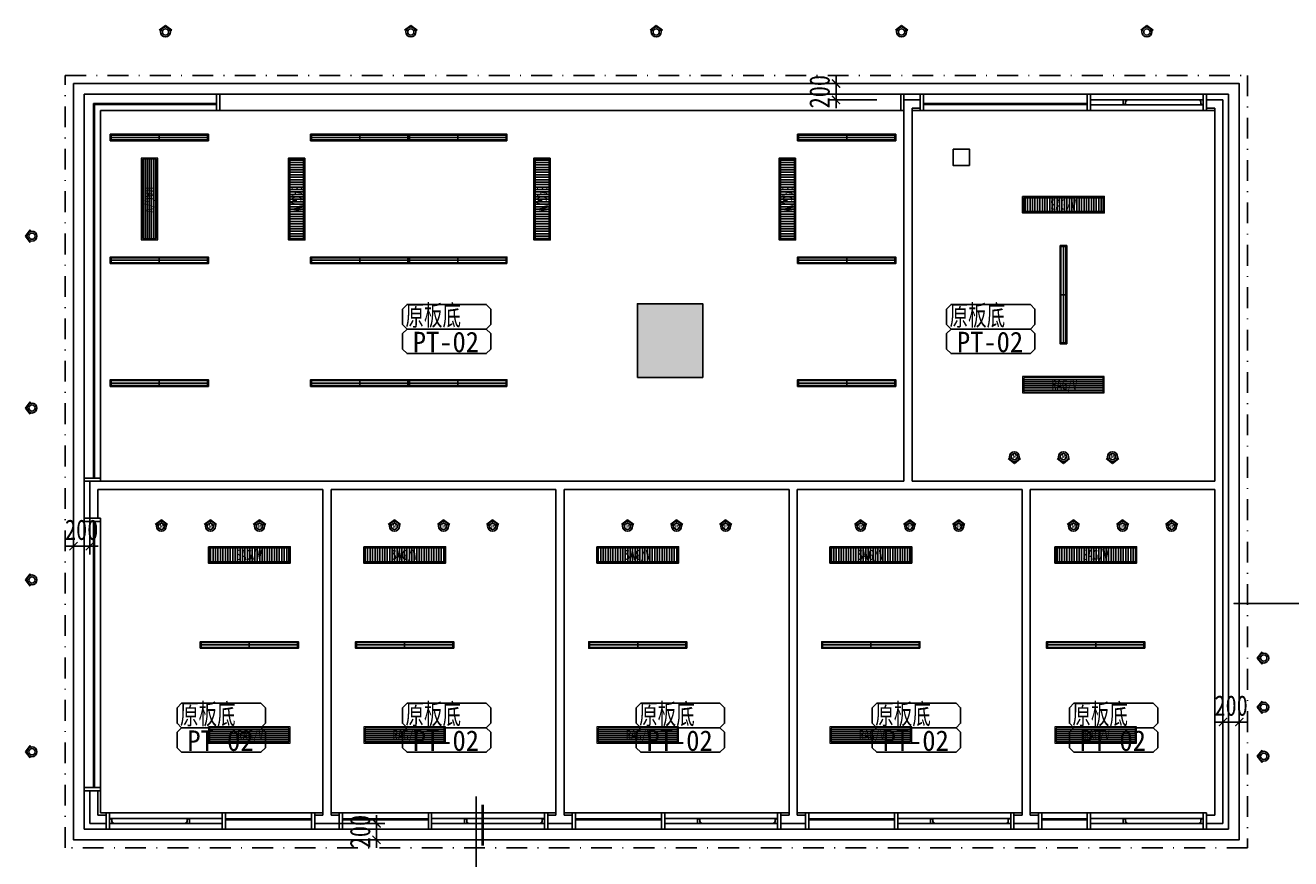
# Model space of a CAD drawing. Header units: millimetres. Extents: x -539149 to -534375, y 505028 to 505469.
# Tile 58 of 135: x -536609 to -536454, y 505184 to 505286. Entities that reach past the tile are written whole.
import ezdxf

# ---------------------------------------------------------------- set-up
doc = ezdxf.new("R2010")
doc.units = ezdxf.units.MM
doc.header["$LTSCALE"] = 10
doc.linetypes.add('DASHDOTX2', pattern=[50.8, 25.4, -12.7, 0, -12.7])
doc.layers.get('Defpoints').update_dxf_attribs({"color": 8})
for name, color, linetype in [('A-建筑-原墙体', 2, 'Continuous'), ('A-建筑-拆墙', 251, 'Continuous'), ('A-建筑-新增墙体', 3, 'Continuous'), ('A-建筑-柱子、剪力墙', 251, 'Continuous'), ('B-平面-到顶家具H', 30, 'Continuous'), ('B-平面-到顶装饰造型线', 6, 'Continuous'), ('B-平面-完成面造型线', 6, 'Continuous'), ('C-顶棚-灯具', 4, 'Continuous'), ('C-顶棚-细线', 31, 'Continuous'), ('C-顶棚-造型线', 30, 'Continuous'), ('C-顶棚-造尺寸', 4, 'Continuous'), ('E--图例', 3, 'Continuous'), ('E-文本', 7, 'Continuous'), ('F-文本', 61, 'Continuous'), ('P-文字标注', 2, 'Continuous')]:
    doc.layers.add(name, color=color, linetype=linetype)
doc.layers.add('C-顶棚-空调', color=4, linetype='Continuous', lineweight=20)
doc.layers.add('E-空调', color=4, linetype='Continuous', lineweight=20)
doc.styles.add('-宋体', font='txt', dxfattribs={"width": 0.8})
doc.styles.add('CCD_DIM', font='txt', dxfattribs={"width": 0.8})
doc.styles.add('STSL', font='txt', dxfattribs={"width": 0.8})
doc.styles.add('TXT', font='gbenor.shx', dxfattribs={"width": 0.7})
doc.styles.add('宋体', font='txt', dxfattribs={"width": 1.1})
doc.dimstyles.new('1', dxfattribs={"dimscale": 0, "dimtxt": 2.5, "dimasz": 1.5, "dimexe": 1, "dimexo": 0, "dimgap": 0.3, "dimtad": 1, "dimdec": 0, "dimzin": 0, "dimdsep": 46, "dimtxsty": 'Standard', "dimblk": 'ARCHTICK', "dimcen": 0.09, "dimclrd": 8, "dimclre": 8, "dimclrt": 4, "dimadec": 0, "dimazin": 0, "dimtfac": 1, "dimtdec": 0, "dimtix": 1, "dimtofl": 0, "dimtmove": 2, "dimatfit": 3, "dimldrblk": 'DOTSMALL', "dimfxl": 5, "dimfxlon": 1, "dimtolj": 1, "dimtzin": 0, "dimarcsym": 0})
doc.dimstyles.new('1-1', dxfattribs={"dimscale": 0, "dimtxt": 2.5, "dimasz": 1, "dimexe": 1, "dimexo": 1, "dimgap": 0.75, "dimtad": 1, "dimdec": 0, "dimrnd": 0.005, "dimzin": 0, "dimdsep": 46, "dimtxsty": 'CCD_DIM', "dimblk": 'ARCHTICK', "dimcen": 0.13, "dimclrd": 44, "dimclre": 44, "dimclrt": 50, "dimadec": 0, "dimazin": 0, "dimtfac": 1, "dimtdec": 0, "dimtix": 1, "dimtmove": 2, "dimatfit": 3, "dimldrblk": 'HBA_Leader_Dot', "dimfxl": 5, "dimfxlon": 1, "dimtvp": 1, "dimtolj": 1, "dimtzin": 0, "dimarcsym": 0})

# ---------------------------------------------------------------- blocks, each defined once
blk = doc.blocks.new('_FZH')
at = {"layer": 'A-建筑-原墙体'}
blk.add_lwpolyline([(-0.5, -0.5), (0.5, -0.5), (0.5, 0.5), (-0.5, 0.5)], close=True, dxfattribs=at)
at = {"layer": 'A-建筑-柱子、剪力墙'}
blk.add_solid([(-0.5, -0.5), (0.5, -0.5), (-0.5, 0.5), (0.5, 0.5)], dxfattribs=at)
blk = doc.blocks.new('*E184')
at = {"layer": 'B-平面-到顶家具H'}
for p, q in [((1460, 130), (2510, 130)), ((2510, -70), (1460, -70))]:
    blk.add_line(p, q, dxfattribs=at)
at = {"layer": 'B-平面-完成面造型线'}
for p, q in [((1420, 60), (1020, 60)), ((1420, 0), (1020, 0))]:
    blk.add_line(p, q, dxfattribs=at)
at = {"layer": 'B-平面-完成面造型线', "color": 4}
for p, q in [((1460, 56), (2510, 56)), ((1460, 44), (2510, 44))]:
    blk.add_line(p, q, dxfattribs=at)
at = {"layer": 'B-平面-完成面造型线'}
for points in [[(0, 130), (40, 130), (40, -70), (0, -70)], [(1420, 130), (1460, 130), (1460, -70), (1420, -70)], [(2550, 130), (2510, 130), (2510, -70), (2550, -70)]]:
    blk.add_lwpolyline(points, close=True, dxfattribs=at)
for points in [[(80, 15), (80, 0), (40, 0), (40, 60), (60, 60), (60, 50), (70, 50), (70, 15), (80, 15)], [(980, 15), (980, 0), (1020, 0), (1020, 60), (1000, 60), (1000, 50), (990, 50), (990, 15), (980, 15)]]:
    blk.add_lwpolyline(points, dxfattribs=at)
at = {"layer": 'C-顶棚-细线'}
for p, q in [((1000, 60), (60, 60)), ((980, 0), (80, 0))]:
    blk.add_line(p, q, dxfattribs=at)
at = {"layer": 'C-顶棚-造型线'}
for p, q in [((1420, 130), (40, 130)), ((1420, -70), (40, -70))]:
    blk.add_line(p, q, dxfattribs=at)
blk = doc.blocks.new('*E185')
at = {"layer": 'B-平面-到顶家具H'}
for p, q in [((1460, 130), (2510, 130)), ((2510, -70), (1460, -70))]:
    blk.add_line(p, q, dxfattribs=at)
at = {"layer": 'B-平面-完成面造型线'}
for p, q in [((1420, 60), (1020, 60)), ((1420, 0), (1020, 0))]:
    blk.add_line(p, q, dxfattribs=at)
at = {"layer": 'B-平面-完成面造型线', "color": 4}
for p, q in [((1460, 56), (2510, 56)), ((1460, 44), (2510, 44))]:
    blk.add_line(p, q, dxfattribs=at)
at = {"layer": 'B-平面-完成面造型线'}
for points in [[(0, 130), (40, 130), (40, -70), (0, -70)], [(1420, 130), (1460, 130), (1460, -70), (1420, -70)], [(2550, 130), (2510, 130), (2510, -70), (2550, -70)]]:
    blk.add_lwpolyline(points, close=True, dxfattribs=at)
for points in [[(80, 15), (80, 0), (40, 0), (40, 60), (60, 60), (60, 50), (70, 50), (70, 15), (80, 15)], [(980, 15), (980, 0), (1020, 0), (1020, 60), (1000, 60), (1000, 50), (990, 50), (990, 15), (980, 15)]]:
    blk.add_lwpolyline(points, dxfattribs=at)
at = {"layer": 'C-顶棚-细线'}
for p, q in [((1000, 60), (60, 60)), ((980, 0), (80, 0))]:
    blk.add_line(p, q, dxfattribs=at)
at = {"layer": 'C-顶棚-造型线'}
for p, q in [((1420, 130), (40, 130)), ((1420, -70), (40, -70))]:
    blk.add_line(p, q, dxfattribs=at)
blk = doc.blocks.new('*E186')
at = {"layer": 'B-平面-到顶家具H'}
for p, q in [((1460, 130), (2510, 130)), ((2510, -70), (1460, -70))]:
    blk.add_line(p, q, dxfattribs=at)
at = {"layer": 'B-平面-完成面造型线'}
for p, q in [((1420, 60), (1020, 60)), ((1420, 0), (1020, 0))]:
    blk.add_line(p, q, dxfattribs=at)
at = {"layer": 'B-平面-完成面造型线', "color": 4}
for p, q in [((1460, 56), (2510, 56)), ((1460, 44), (2510, 44))]:
    blk.add_line(p, q, dxfattribs=at)
at = {"layer": 'B-平面-完成面造型线'}
for points in [[(0, 130), (40, 130), (40, -70), (0, -70)], [(1420, 130), (1460, 130), (1460, -70), (1420, -70)], [(2550, 130), (2510, 130), (2510, -70), (2550, -70)]]:
    blk.add_lwpolyline(points, close=True, dxfattribs=at)
for points in [[(80, 15), (80, 0), (40, 0), (40, 60), (60, 60), (60, 50), (70, 50), (70, 15), (80, 15)], [(980, 15), (980, 0), (1020, 0), (1020, 60), (1000, 60), (1000, 50), (990, 50), (990, 15), (980, 15)]]:
    blk.add_lwpolyline(points, dxfattribs=at)
at = {"layer": 'C-顶棚-细线'}
for p, q in [((1000, 60), (60, 60)), ((980, 0), (80, 0))]:
    blk.add_line(p, q, dxfattribs=at)
at = {"layer": 'C-顶棚-造型线'}
for p, q in [((1420, 130), (40, 130)), ((1420, -70), (40, -70))]:
    blk.add_line(p, q, dxfattribs=at)
blk = doc.blocks.new('*E187')
at = {"layer": 'B-平面-到顶家具H'}
for p, q in [((1460, 130), (2510, 130)), ((2510, -70), (1460, -70))]:
    blk.add_line(p, q, dxfattribs=at)
at = {"layer": 'B-平面-完成面造型线'}
for p, q in [((1420, 60), (1020, 60)), ((1420, 0), (1020, 0))]:
    blk.add_line(p, q, dxfattribs=at)
at = {"layer": 'B-平面-完成面造型线', "color": 4}
for p, q in [((1460, 56), (2510, 56)), ((1460, 44), (2510, 44))]:
    blk.add_line(p, q, dxfattribs=at)
at = {"layer": 'B-平面-完成面造型线'}
for points in [[(0, 130), (40, 130), (40, -70), (0, -70)], [(1420, 130), (1460, 130), (1460, -70), (1420, -70)], [(2550, 130), (2510, 130), (2510, -70), (2550, -70)]]:
    blk.add_lwpolyline(points, close=True, dxfattribs=at)
for points in [[(80, 15), (80, 0), (40, 0), (40, 60), (60, 60), (60, 50), (70, 50), (70, 15), (80, 15)], [(980, 15), (980, 0), (1020, 0), (1020, 60), (1000, 60), (1000, 50), (990, 50), (990, 15), (980, 15)]]:
    blk.add_lwpolyline(points, dxfattribs=at)
at = {"layer": 'C-顶棚-细线'}
for p, q in [((1000, 60), (60, 60)), ((980, 0), (80, 0))]:
    blk.add_line(p, q, dxfattribs=at)
at = {"layer": 'C-顶棚-造型线'}
for p, q in [((1420, 130), (40, 130)), ((1420, -70), (40, -70))]:
    blk.add_line(p, q, dxfattribs=at)
blk = doc.blocks.new('*E191')
at = {"layer": 'B-平面-到顶家具H'}
for p, q in [((1460, 130), (2015, 130)), ((2015, -70), (1460, -70))]:
    blk.add_line(p, q, dxfattribs=at)
at = {"layer": 'B-平面-完成面造型线'}
for p, q in [((1420, 60), (1020, 60)), ((1420, 0), (1020, 0))]:
    blk.add_line(p, q, dxfattribs=at)
at = {"layer": 'B-平面-完成面造型线', "color": 4}
for p, q in [((1460, 56), (2015, 56)), ((1460, 44), (2015, 44))]:
    blk.add_line(p, q, dxfattribs=at)
at = {"layer": 'B-平面-完成面造型线'}
for points in [[(0, 130), (40, 130), (40, -70), (0, -70)], [(1420, 130), (1460, 130), (1460, -70), (1420, -70)], [(2055, 130), (2015, 130), (2015, -70), (2055, -70)]]:
    blk.add_lwpolyline(points, close=True, dxfattribs=at)
for points in [[(80, 15), (80, 0), (40, 0), (40, 60), (60, 60), (60, 50), (70, 50), (70, 15), (80, 15)], [(980, 15), (980, 0), (1020, 0), (1020, 60), (1000, 60), (1000, 50), (990, 50), (990, 15), (980, 15)]]:
    blk.add_lwpolyline(points, dxfattribs=at)
at = {"layer": 'C-顶棚-细线'}
for p, q in [((1000, 60), (60, 60)), ((980, 0), (80, 0))]:
    blk.add_line(p, q, dxfattribs=at)
at = {"layer": 'C-顶棚-造型线'}
for p, q in [((1420, 130), (40, 130)), ((1420, -70), (40, -70))]:
    blk.add_line(p, q, dxfattribs=at)
blk = doc.blocks.new('A$C323A0BBE')
at = {"layer": 'C-顶棚-灯具', "color": 8}
for p, q in [((0, 600), (0, -600)), ((-40, 0), (40, 0))]:
    blk.add_line(p, q, dxfattribs=at)
at = {"layer": 'C-顶棚-灯具'}
blk.add_lwpolyline([(-40, -600), (40, -600), (40, 600), (-40, 600)], close=True, dxfattribs=at)
at = {"layer": 'C-顶棚-灯具', "color": 8}
blk.add_lwpolyline([(-30, -590), (30, -590), (30, 590), (-30, 590)], close=True, dxfattribs=at)
blk = doc.blocks.new('*E195')
at = {"layer": 'B-平面-到顶家具H'}
for p, q in [((1460, 130), (3460, 130)), ((3460, -70), (1460, -70))]:
    blk.add_line(p, q, dxfattribs=at)
at = {"layer": 'B-平面-完成面造型线'}
for p, q in [((1420, 60), (1020, 60)), ((1420, 0), (1020, 0))]:
    blk.add_line(p, q, dxfattribs=at)
at = {"layer": 'B-平面-完成面造型线', "color": 4}
for p, q in [((1460, 56), (3460, 56)), ((1460, 44), (3460, 44))]:
    blk.add_line(p, q, dxfattribs=at)
at = {"layer": 'B-平面-完成面造型线'}
for points in [[(0, 130), (40, 130), (40, -70), (0, -70)], [(1420, 130), (1460, 130), (1460, -70), (1420, -70)], [(3500, 130), (3460, 130), (3460, -70), (3500, -70)]]:
    blk.add_lwpolyline(points, close=True, dxfattribs=at)
for points in [[(80, 15), (80, 0), (40, 0), (40, 60), (60, 60), (60, 50), (70, 50), (70, 15), (80, 15)], [(980, 15), (980, 0), (1020, 0), (1020, 60), (1000, 60), (1000, 50), (990, 50), (990, 15), (980, 15)]]:
    blk.add_lwpolyline(points, dxfattribs=at)
at = {"layer": 'C-顶棚-细线'}
for p, q in [((1000, 60), (60, 60)), ((980, 0), (80, 0))]:
    blk.add_line(p, q, dxfattribs=at)
at = {"layer": 'C-顶棚-造型线'}
for p, q in [((1420, 130), (40, 130)), ((1420, -70), (40, -70))]:
    blk.add_line(p, q, dxfattribs=at)
blk = doc.blocks.new('射灯(可调角度）')
h = blk.add_hatch(color=9)
edge = h.paths.add_edge_path()
edge.add_line((17, 44), (17, 59))
edge.add_line((17, 59), (63, 0))
edge.add_line((63, 0), (17, -59))
edge.add_line((17, -59), (17, -44))
edge.add_ellipse((0, 0), major_axis=(-33.5, 33.5), ratio=1, start_angle=156.4449, end_angle=225)
edge.add_ellipse((0, 0), major_axis=(33.5, 33.5), ratio=1, start_angle=315, end_angle=383.5551)
for p, q in [((17, 44), (17, 59)), ((17, 59), (63, 0)), ((17, -59), (63, 0))]:
    blk.add_line(p, q)
blk.add_circle((0, 0), 47.4)
at = {"color": 8}
blk.add_circle((0, 0), 30, dxfattribs=at)
blk = doc.blocks.new('_ArchTick')
at = {"color": 0, "linetype": 'ByBlock', "const_width": 0.15}
blk.add_lwpolyline([(-0.5, -0.5), (0.5, 0.5)], dxfattribs=at)
blk = doc.blocks.new('*D149')
at = {"layer": 'C-顶棚-造尺寸', "color": 44, "lineweight": -2, "ltscale": 0.01, "transparency": 16777216}
for p, q in [((-536565.56, 505188.7), (-536565.56, 505189.7)), ((-536570.56, 505188.7), (-536564.56, 505188.7)), ((-536565.56, 505188.7), (-536565.56, 505186.7)), ((-536570.56, 505186.7), (-536564.56, 505186.7)), ((-536565.56, 505186.7), (-536565.56, 505185.7))]:
    blk.add_line(p, q, dxfattribs=at)
at = {"layer": 'Defpoints', "color": 0, "ltscale": 0.01, "transparency": 16777216}
for p in [(-536572.57, 505188.7), (-536572.57, 505186.7), (-536565.56, 505186.7)]:
    blk.add_point(p, dxfattribs=at)
at = {"layer": 'C-顶棚-造尺寸', "color": 44, "lineweight": -2, "ltscale": 0.01, "transparency": 16777216}
for p, rotation in [((-536565.56, 505188.7), 270), ((-536565.56, 505186.7), 90)]:
    blk.add_blockref('_ArchTick', p, dxfattribs=dict(at, rotation=rotation))
at = {"layer": 'C-顶棚-造尺寸', "color": 50, "ltscale": 0.01, "transparency": 16777216, "insert": (-536567.56, 505187.7), "char_height": 2.5, "attachment_point": 5, "rotation": 90, "style": 'CCD_DIM'}
blk.add_mtext('\\A1;200', dxfattribs=at)
blk = doc.blocks.new('HBA_Leader_Dot')
at = {"color": 0, "linetype": 'ByBlock'}
blk.add_line((-5, 0), (-10, 0), dxfattribs=at)
at = {"color": 0, "linetype": 'ByBlock', "const_width": 5}
blk.add_lwpolyline([(-2.5, 0, 1), (2.5, 0, 1)], format="xyb", close=True, dxfattribs=at)
blk = doc.blocks.new('*D150')
at = {"layer": 'C-顶棚-造尺寸', "color": 44, "lineweight": -2, "ltscale": 0.01, "transparency": 16777216}
for p, q in [((-536462.07, 505196.08), (-536462.07, 505202.08)), ((-536460.07, 505196.08), (-536460.07, 505202.08)), ((-536462.07, 505201.08), (-536463.07, 505201.08)), ((-536462.07, 505201.08), (-536460.07, 505201.08)), ((-536460.07, 505201.08), (-536459.07, 505201.08))]:
    blk.add_line(p, q, dxfattribs=at)
at = {"layer": 'Defpoints', "color": 0, "ltscale": 0.01, "transparency": 16777216}
for p in [(-536460.07, 505201.08), (-536462.07, 505192.26), (-536460.07, 505192.26)]:
    blk.add_point(p, dxfattribs=at)
at = {"layer": 'C-顶棚-造尺寸', "color": 44, "lineweight": -2, "ltscale": 0.01, "transparency": 16777216}
blk.add_blockref('_ArchTick', (-536462.07, 505201.08), dxfattribs=at)
at = {"layer": 'C-顶棚-造尺寸', "color": 44, "lineweight": -2, "ltscale": 0.01, "transparency": 16777216, "rotation": 180}
blk.add_blockref('_ArchTick', (-536460.07, 505201.08), dxfattribs=at)
at = {"layer": 'C-顶棚-造尺寸', "color": 50, "ltscale": 0.01, "transparency": 16777216, "insert": (-536461.07, 505203.08), "char_height": 2.5, "attachment_point": 5, "style": 'CCD_DIM'}
blk.add_mtext('\\A1;200', dxfattribs=at)
blk = doc.blocks.new('*D151')
at = {"layer": 'C-顶棚-造尺寸', "color": 44, "lineweight": -2, "ltscale": 0.01, "transparency": 16777216}
for p, q in [((-536504.38, 505279.1), (-536510.38, 505279.1)), ((-536509.38, 505279.1), (-536509.38, 505280.1)), ((-536509.38, 505277.1), (-536509.38, 505279.1)), ((-536504.38, 505277.1), (-536510.38, 505277.1)), ((-536509.38, 505277.1), (-536509.38, 505276.1))]:
    blk.add_line(p, q, dxfattribs=at)
at = {"layer": 'Defpoints', "color": 0, "ltscale": 0.01, "transparency": 16777216}
for p in [(-536509.38, 505279.1), (-536500.02, 505279.1), (-536500.02, 505277.1)]:
    blk.add_point(p, dxfattribs=at)
at = {"layer": 'C-顶棚-造尺寸', "color": 44, "lineweight": -2, "ltscale": 0.01, "transparency": 16777216}
for p, rotation in [((-536509.38, 505279.1), 270), ((-536509.38, 505277.1), 90)]:
    blk.add_blockref('_ArchTick', p, dxfattribs=dict(at, rotation=rotation))
at = {"layer": 'C-顶棚-造尺寸', "color": 50, "ltscale": 0.01, "transparency": 16777216, "insert": (-536511.38, 505278.1), "char_height": 2.5, "attachment_point": 5, "rotation": 90, "style": 'CCD_DIM'}
blk.add_mtext('\\A1;200', dxfattribs=at)
blk = doc.blocks.new('*D152')
at = {"layer": 'C-顶棚-造尺寸', "color": 44, "lineweight": -2, "ltscale": 0.01, "transparency": 16777216}
for p, q in [((-536602.62, 505227.56), (-536602.62, 505221.56)), ((-536600.62, 505227.56), (-536600.62, 505221.56)), ((-536602.62, 505222.56), (-536603.62, 505222.56)), ((-536600.62, 505222.56), (-536602.62, 505222.56)), ((-536600.62, 505222.56), (-536599.62, 505222.56))]:
    blk.add_line(p, q, dxfattribs=at)
at = {"layer": 'Defpoints', "color": 0, "ltscale": 0.01, "transparency": 16777216}
for p in [(-536602.62, 505229.59), (-536600.62, 505229.69), (-536602.62, 505222.56)]:
    blk.add_point(p, dxfattribs=at)
at = {"layer": 'C-顶棚-造尺寸', "color": 44, "lineweight": -2, "ltscale": 0.01, "transparency": 16777216}
blk.add_blockref('_ArchTick', (-536602.62, 505222.56), dxfattribs=at)
at = {"layer": 'C-顶棚-造尺寸', "color": 44, "lineweight": -2, "ltscale": 0.01, "transparency": 16777216, "rotation": 180}
blk.add_blockref('_ArchTick', (-536600.62, 505222.56), dxfattribs=at)
at = {"layer": 'C-顶棚-造尺寸', "color": 50, "ltscale": 0.01, "transparency": 16777216, "insert": (-536601.62, 505224.56), "char_height": 2.5, "attachment_point": 5, "style": 'CCD_DIM'}
blk.add_mtext('\\A1;200', dxfattribs=at)
blk = doc.blocks.new('*U105')
at = {"layer": 'C-顶棚-灯具'}
h = blk.add_hatch(dxfattribs=at)
h.set_pattern_fill('_USER', color=8, scale=30, angle=90, style=0, pattern_type=0)
h.set_pattern_definition([(90, (15, 15), (-30, 2e-15), [])])
h.paths.add_polyline_path([(15, 185), (15, 15), (985, 15), (985, 185)])
at = {"layer": 'C-顶棚-灯具', "linetype": 'ByBlock'}
blk.add_lwpolyline([(0, 200), (0, 0), (1000, 0), (1000, 200)], close=True, dxfattribs=at)
at = {"layer": 'C-顶棚-灯具', "color": 8}
blk.add_lwpolyline([(15, 185), (15, 15), (985, 15), (985, 185)], close=True, dxfattribs=at)
at = {"layer": 'C-顶棚-灯具', "style": 'STSL', "width": 0.75}
blk.add_text('SAG/V', height=125, dxfattribs=at).set_placement((339, 39))
blk = doc.blocks.new('A$C6A8D0C23')
at = {"layer": 'C-顶棚-灯具'}
h = blk.add_hatch(dxfattribs=at)
h.set_pattern_fill('_USER', color=8, scale=25, style=0, pattern_type=0)
h.set_pattern_definition([(0, (15, 15), (0, 25), [])])
h.paths.add_polyline_path([(15, 185), (15, 15), (985, 15), (985, 185)])
at = {"layer": 'C-顶棚-空调', "color": 8}
blk.add_lwpolyline([(15, 185), (15, 15), (985, 15), (985, 185)], close=True, dxfattribs=at)
at = {"layer": 'E-空调', "linetype": 'ByBlock'}
blk.add_lwpolyline([(0, 200), (0, 0), (1000, 0), (1000, 200)], close=True, dxfattribs=at)
at = {"layer": 'E-空调', "style": 'STSL', "width": 0.75}
blk.add_text('RAG/V', height=125, dxfattribs=at).set_placement((354, 36))
blk = doc.blocks.new('A$C10761136')
for points in [[(0, 101, 0, 0, 0), (0, 142, 33.3, 0, 0), (0, 201, 0, 0, 0)], [(-100, 0, 0, 0, 0), (-141, 0, 33.3, 0, 0), (-200, 0, 0, 0, 0)], [(100, 0, 0, 0, 0), (141, 0, 33.3, 0, 0), (200, 0, 0, 0, 0)], [(0, -100, 0, 0, 0), (0, -141, 33.3, 0, 0), (0, -200, 0, 0, 0)]]:
    blk.add_lwpolyline(points, format="xyseb")
blk.add_lwpolyline([(-100, 100), (100, 100), (100, -100), (-100, -100)], close=True)
blk = doc.blocks.new('材料编号1')
at = {"layer": 'E--图例', "color": 3}
blk.add_lwpolyline([(8.72, -1.9), (8.72, -0.64), (8.35, -0.27), (1.89, -0.27), (1.52, -0.64), (1.52, -1.9), (1.89, -2.27), (8.35, -2.27)], close=True, dxfattribs=at)
at = {"layer": 'E-文本', "style": 'TXT', "width": 0.7}
blk.add_attdef('编号', (1.61, -2.3), '', height=2, dxfattribs=at)

msp = doc.modelspace()

# ---------------------------------------------------------------- linework, layer by layer
at = {"layer": 'A-建筑-新增墙体', "ltscale": 0.01}
for p, q in [((-536501.073, 505230.499, 0.069), (-536501.073, 505277.099, 0.069)), ((-536499.073, 505277.099, 0.069), (-536501.073, 505277.099, 0.069)), ((-536500.073, 505230.499, 0.069), (-536500.073, 505276.099, 0.069)), ((-536499.073, 505276.099, 0.069), (-536500.073, 505276.099, 0.069)), ((-536499.073, 505276.099, 0.069), (-536499.073, 505277.099, 0.069)), ((-536462.073, 505277.099, 0.069), (-536464.073, 505277.099, 0.069)), ((-536464.073, 505276.099, 0.069), (-536464.073, 505277.099, 0.069)), ((-536463.073, 505276.099, 0.069), (-536464.073, 505276.099, 0.069)), ((-536463.073, 505230.499, 0.069), (-536463.073, 505276.099, 0.069)), ((-536462.073, 505188.699, 0.069), (-536462.073, 505277.099, 0.069)), ((-536501.073, 505230.499, 0.069), (-536600.623, 505230.498, 0.069)), ((-536600.623, 505225.999, 0.069), (-536600.623, 505230.498, 0.069)), ((-536599.623, 505229.499, 0.069), (-536572.123, 505229.499, 0.069)), ((-536599.623, 505225.999, 0.069), (-536599.623, 505229.499, 0.069)), ((-536572.123, 505189.699, 0.069), (-536572.123, 505229.499, 0.069)), ((-536571.123, 505189.699, 0.069), (-536571.123, 505229.499, 0.069)), ((-536571.123, 505229.499, 0.069), (-536543.623, 505229.499, 0.069)), ((-536543.623, 505229.499, 0.069), (-536543.623, 505189.699, 0.069)), ((-536542.623, 505229.499, 0.069), (-536542.623, 505189.699, 0.069)), ((-536542.623, 505229.499, 0.069), (-536515.123, 505229.499, 0.069)), ((-536515.123, 505229.499, 0.069), (-536515.123, 505189.699, 0.069)), ((-536514.123, 505229.499, 0.069), (-536486.623, 505229.499, 0.069)), ((-536514.123, 505229.499, 0.069), (-536514.123, 505189.699, 0.069)), ((-536463.073, 505230.499, 0.069), (-536500.073, 505230.499, 0.069)), ((-536486.623, 505229.499, 0.069), (-536486.623, 505189.699, 0.069)), ((-536485.623, 505229.499, 0.069), (-536463.073, 505229.499, 0.069)), ((-536485.623, 505229.499, 0.069), (-536485.623, 505189.699, 0.069)), ((-536463.073, 505189.699, 0.069), (-536463.073, 505229.499, 0.069)), ((-536600.623, 505225.999, 0.069), (-536599.623, 505225.999, 0.069)), ((-536600.623, 505188.699, 0.069), (-536600.623, 505192.699, 0.069)), ((-536600.623, 505192.699, 0.069), (-536599.623, 505192.699, 0.069)), ((-536599.623, 505189.699, 0.069), (-536599.623, 505192.699, 0.069)), ((-536598.623, 505189.699, 0.069), (-536599.623, 505189.699, 0.069)), ((-536598.623, 505189.699, 0.069), (-536598.623, 505188.699, 0.069)), ((-536572.123, 505189.699, 0.069), (-536573.123, 505189.699, 0.069)), ((-536573.123, 505188.699, 0.069), (-536573.123, 505189.699, 0.069)), ((-536570.123, 505189.699, 0.069), (-536571.123, 505189.699, 0.069)), ((-536570.123, 505188.699, 0.069), (-536570.123, 505189.699, 0.069)), ((-536543.623, 505189.699, 0.069), (-536544.623, 505189.699, 0.069)), ((-536544.623, 505189.699, 0.069), (-536544.623, 505188.699, 0.069)), ((-536541.623, 505189.699, 0.069), (-536542.623, 505189.699, 0.069)), ((-536541.623, 505188.699, 0.069), (-536541.623, 505189.699, 0.069)), ((-536516.123, 505189.699, 0.069), (-536516.123, 505188.699, 0.069)), ((-536515.123, 505189.699, 0.069), (-536516.123, 505189.699, 0.069)), ((-536513.123, 505189.699, 0.069), (-536514.123, 505189.699, 0.069)), ((-536513.123, 505188.699, 0.069), (-536513.123, 505189.699, 0.069)), ((-536486.623, 505189.699, 0.069), (-536487.623, 505189.699, 0.069)), ((-536487.623, 505189.699, 0.069), (-536487.623, 505188.699, 0.069)), ((-536484.623, 505189.699, 0.069), (-536485.623, 505189.699, 0.069)), ((-536484.623, 505188.699, 0.069), (-536484.623, 505189.699, 0.069)), ((-536463.073, 505189.699, 0.069), (-536464.073, 505189.699, 0.069)), ((-536464.073, 505189.699, 0.069), (-536464.073, 505188.699, 0.069)), ((-536598.623, 505188.699, 0.069), (-536600.623, 505188.699, 0.069)), ((-536570.123, 505188.699, 0.069), (-536573.123, 505188.699, 0.069)), ((-536541.623, 505188.699, 0.069), (-536544.623, 505188.699, 0.069)), ((-536513.123, 505188.699, 0.069), (-536516.123, 505188.699, 0.069)), ((-536484.623, 505188.699, 0.069), (-536487.623, 505188.699, 0.069)), ((-536462.073, 505188.699, 0.069), (-536464.073, 505188.699, 0.069))]:
    msp.add_line(p, q, dxfattribs=at)
at = {"layer": 'B-平面-到顶家具H', "ltscale": 0.01}
for p, q in [((-536601.323, 505277.799, 0.069), (-536601.323, 505230.898, 0.069)), ((-536585.123, 505277.799, 0.069), (-536601.323, 505277.799, 0.069)), ((-536599.323, 505230.898, 0.069), (-536599.323, 505275.799, 0.069)), ((-536585.123, 505275.799, 0.069), (-536599.323, 505275.799, 0.069)), ((-536601.323, 505193.099, 0.069), (-536601.323, 505225.599, 0.069)), ((-536599.323, 505225.599, 0.069), (-536599.323, 505193.099, 0.069))]:
    msp.add_line(p, q, dxfattribs=at)
at = {"layer": 'B-平面-到顶装饰造型线', "color": 4, "ltscale": 0.01}
for p, q in [((-536600.183, 505230.898, 0.069), (-536600.183, 505276.659, 0.069)), ((-536585.123, 505276.659, 0.069), (-536600.183, 505276.659, 0.069)), ((-536585.123, 505276.539, 0.069), (-536600.183, 505276.539, 0.069)), ((-536600.063, 505230.898, 0.069), (-536600.063, 505276.539, 0.069)), ((-536600.183, 505225.599, 0.069), (-536600.183, 505193.099, 0.069)), ((-536600.063, 505225.599, 0.069), (-536600.063, 505193.099, 0.069))]:
    msp.add_line(p, q, dxfattribs=at)
at = {"layer": 'B-平面-完成面造型线', "ltscale": 0.01, "elevation": 0.069}
for points in [[(-536585.123, 505275.799), (-536584.723, 505275.799), (-536584.723, 505277.799), (-536585.123, 505277.799)], [(-536501.473, 505275.799), (-536501.073, 505275.799), (-536501.073, 505277.799), (-536501.473, 505277.799)], [(-536599.323, 505230.498), (-536599.323, 505230.898), (-536601.323, 505230.898), (-536601.323, 505230.498)], [(-536599.323, 505225.999), (-536599.323, 505225.599), (-536601.323, 505225.599), (-536601.323, 505225.999)], [(-536599.323, 505192.699), (-536599.323, 505193.099), (-536601.323, 505193.099), (-536601.323, 505192.699)]]:
    msp.add_lwpolyline(points, close=True, dxfattribs=at)
at = {"layer": 'C-顶棚-细线', "ltscale": 0.01}
for p, q in [((-536499.073, 505277.799, 0.069), (-536501.073, 505277.799, 0.069)), ((-536464.073, 505277.799, 0.069), (-536461.373, 505277.799, 0.069)), ((-536461.373, 505187.999, 0.069), (-536461.373, 505277.799, 0.069)), ((-536499.073, 505275.799, 0.069), (-536500.073, 505275.799, 0.069)), ((-536464.073, 505275.799, 0.069), (-536463.073, 505275.799, 0.069)), ((-536601.323, 505192.699, 0.069), (-536601.323, 505187.999, 0.069)), ((-536599.323, 505192.699, 0.069), (-536599.323, 505189.999, 0.069)), ((-536598.623, 505189.999, 0.069), (-536599.323, 505189.999, 0.069)), ((-536573.123, 505189.999, 0.069), (-536572.123, 505189.999, 0.069)), ((-536571.123, 505189.999, 0.069), (-536570.123, 505189.999, 0.069)), ((-536544.623, 505189.999, 0.069), (-536543.623, 505189.999, 0.069)), ((-536542.623, 505189.999, 0.069), (-536541.623, 505189.999, 0.069)), ((-536516.123, 505189.999, 0.069), (-536515.123, 505189.999, 0.069)), ((-536514.123, 505189.999, 0.069), (-536513.123, 505189.999, 0.069)), ((-536487.623, 505189.999, 0.069), (-536486.623, 505189.999, 0.069)), ((-536485.623, 505189.999, 0.069), (-536484.623, 505189.999, 0.069)), ((-536598.623, 505187.999, 0.069), (-536601.323, 505187.999, 0.069)), ((-536573.123, 505187.999, 0.069), (-536570.123, 505187.999, 0.069)), ((-536544.623, 505187.999, 0.069), (-536541.623, 505187.999, 0.069)), ((-536516.123, 505187.999, 0.069), (-536513.123, 505187.999, 0.069)), ((-536487.623, 505187.999, 0.069), (-536484.623, 505187.999, 0.069)), ((-536464.073, 505187.999, 0.069), (-536461.373, 505187.999, 0.069))]:
    msp.add_line(p, q, dxfattribs=at)
at = {"layer": 'C-顶棚-造型线', "ltscale": 0.01}
for p, q in [((-536501.473, 505277.799, 0.069), (-536584.723, 505277.799, 0.069)), ((-536584.723, 505275.799, 0.069), (-536501.473, 505275.799, 0.069)), ((-536601.323, 505225.999, 0.069), (-536601.323, 505230.498, 0.069))]:
    msp.add_line(p, q, dxfattribs=at)
at = {"layer": 'C-顶棚-造型线', "color": 51, "linetype": 'DASHDOTX2', "ltscale": 0.01, "elevation": 0.069}
msp.add_lwpolyline([(-536603.623, 505280.099), (-536459.073, 505280.099), (-536459.073, 505185.699), (-536603.623, 505185.699)], close=True, dxfattribs=at)
at = {"layer": 'C-顶棚-造型线', "ltscale": 0.01, "elevation": 0.069}
msp.add_lwpolyline([(-536602.623, 505279.099), (-536460.073, 505279.099), (-536460.073, 505186.699), (-536602.623, 505186.699)], close=True, dxfattribs=at)
at = {"layer": 'P-文字标注', "color": 4}
msp.add_lwpolyline([(-536548.371, 505179.922), (-536553.371, 505179.922), (-536553.371, 505191.973)], dxfattribs=at)
at = {"layer": 'P-文字标注', "color": 4, "const_width": 0.3}
msp.add_lwpolyline([(-536552.59, 505185.973), (-536552.59, 505190.973)], dxfattribs=at)

# ---------------------------------------------------------------- block references
at = {"ltscale": 0.01, "xscale": 0.01, "yscale": 0.01, "zscale": 0.01, "rotation": 180}
msp.add_blockref('*E195', (-536464.073, 505277.099, 0.069), dxfattribs=at)
at = {"ltscale": 0.01, "yscale": 0.01, "zscale": 0.01}
for name, p, xscale in [('*E184', (-536598.623, 505188.699, 0.069), 0.01), ('*E185', (-536544.623, 505188.699, 0.069), -0.01), ('*E186', (-536516.123, 505188.699, 0.069), -0.01), ('*E187', (-536487.623, 505188.699, 0.069), -0.01), ('*E191', (-536464.073, 505188.699, 0.069), -0.01)]:
    msp.add_blockref(name, p, dxfattribs=dict(at, xscale=xscale))
at = {"layer": 'A-建筑-原墙体', "ltscale": 0.01, "xscale": 7.99999999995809, "yscale": 9, "zscale": 9}
msp.add_blockref('_FZH', (-536529.673, 505247.699, 0.069), dxfattribs=at)
at = {"layer": 'C-顶棚-灯具', "linetype": 'ByBlock', "ltscale": 0.01, "yscale": 0.0128000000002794}
for p, xscale, zscale, rotation in [((-536591.368, 505285.399, 0.069), -0.0128000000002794, 0.0128, 270), ((-536561.368, 505285.399, 0.069), -0.0128000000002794, 0.0128, 270), ((-536531.368, 505285.399, 0.069), -0.0128000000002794, 0.0128, 270), ((-536501.368, 505285.399, 0.069), -0.0128000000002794, 0.0128, 270), ((-536471.368, 505285.399, 0.069), -0.0128000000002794, 0.0128, 270), ((-536487.573, 505233.499, 0.069), 0.0128000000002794, 0.0128000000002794, 270), ((-536481.573, 505233.499, 0.069), 0.0128000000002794, 0.0128000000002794, 270), ((-536475.573, 505233.499, 0.069), 0.0128000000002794, 0.0128000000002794, 270), ((-536591.873, 505224.999, 0.069), -0.0128000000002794, 0.0128, 270), ((-536585.873, 505224.999, 0.069), -0.0128000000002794, 0.0128, 270), ((-536579.873, 505224.999, 0.069), -0.0128000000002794, 0.0128, 270), ((-536563.373, 505224.999, 0.069), -0.0128000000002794, 0.0128, 270), ((-536557.373, 505224.999, 0.069), -0.0128000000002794, 0.0128, 270), ((-536551.373, 505224.999, 0.069), -0.0128000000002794, 0.0128, 270), ((-536534.873, 505224.999, 0.069), -0.0128000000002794, 0.0128, 270), ((-536528.873, 505224.999, 0.069), -0.0128000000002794, 0.0128, 270), ((-536522.873, 505224.999, 0.069), -0.0128000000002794, 0.0128, 270), ((-536506.373, 505224.999, 0.069), -0.0128000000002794, 0.0128, 270), ((-536500.373, 505224.999, 0.069), -0.0128000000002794, 0.0128, 270), ((-536494.373, 505224.999, 0.069), -0.0128000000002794, 0.0128, 270), ((-536480.348, 505224.999, 0.069), -0.0128000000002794, 0.0128, 270), ((-536474.348, 505224.999, 0.069), -0.0128000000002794, 0.0128, 270), ((-536468.348, 505224.999, 0.069), -0.0128000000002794, 0.0128, 270), ((-536457.073, 505208.899, 0.069), 0.0128000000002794, 0.0128000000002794, 180), ((-536457.073, 505202.899, 0.069), 0.0128000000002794, 0.0128000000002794, 180), ((-536457.073, 505196.899, 0.069), 0.0128000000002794, 0.0128000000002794, 180)]:
    msp.add_blockref('射灯(可调角度）', p, dxfattribs=dict(at, xscale=xscale, zscale=zscale, rotation=rotation))
at = {"layer": 'C-顶棚-灯具', "ltscale": 0.01, "yscale": 0.01, "zscale": 0.01}
for name, p, xscale, rotation in [('A$C323A0BBE', (-536592.123, 505272.499, 0.069), -0.01, 270), ('A$C323A0BBE', (-536567.623, 505272.499, 0.069), -0.01, 270), ('A$C323A0BBE', (-536555.623, 505272.499, 0.069), 0.01, 90), ('A$C323A0BBE', (-536508.073, 505272.499, 0.069), -0.01, 270), ('A$C6A8D0C23', (-536594.323, 505269.999, 0.069), 0.01, 270), ('*U105', (-536576.323, 505269.999, 0.069), 0.01, 270), ('*U105', (-536546.323, 505269.999, 0.069), 0.01, 270), ('*U105', (-536516.323, 505269.999, 0.069), 0.01, 270), ('A$C323A0BBE', (-536481.573, 505253.299, 0.069), -0.01, 180), ('A$C323A0BBE', (-536592.123, 505257.499, 0.069), -0.01, 270), ('A$C323A0BBE', (-536567.623, 505257.499, 0.069), -0.01, 270), ('A$C323A0BBE', (-536555.623, 505257.499, 0.069), 0.01, 90), ('A$C323A0BBE', (-536508.073, 505257.499, 0.069), -0.01, 270), ('A$C323A0BBE', (-536592.123, 505242.499, 0.069), -0.01, 270), ('A$C323A0BBE', (-536567.623, 505242.499, 0.069), -0.01, 270), ('A$C323A0BBE', (-536555.623, 505242.499, 0.069), 0.01, 90), ('A$C323A0BBE', (-536508.073, 505242.499, 0.069), -0.01, 270), ('A$C323A0BBE', (-536581.123, 505210.499, 0.069), -0.01, 270), ('A$C323A0BBE', (-536562.123, 505210.499, 0.069), 0.01, 90), ('A$C323A0BBE', (-536533.623, 505210.499, 0.069), 0.01, 90), ('A$C323A0BBE', (-536505.123, 505210.499, 0.069), 0.01, 90), ('A$C323A0BBE', (-536477.623, 505210.499, 0.069), 0.01, 90)]:
    msp.add_blockref(name, p, dxfattribs=dict(at, xscale=xscale, rotation=rotation))
at = {"layer": 'C-顶棚-灯具', "ltscale": 0.01, "xscale": 0.01, "yscale": 0.01, "zscale": 0.01}
for name, p in [('A$C10761136', (-536494.073, 505270.096, 0.069)), ('*U105', (-536486.573, 505263.299, 0.069)), ('A$C6A8D0C23', (-536486.573, 505241.299, 0.069)), ('*U105', (-536586.123, 505220.499, 0.069)), ('*U105', (-536567.123, 505220.499, 0.069)), ('*U105', (-536538.623, 505220.499, 0.069)), ('*U105', (-536510.123, 505220.499, 0.069)), ('*U105', (-536482.623, 505220.499, 0.069)), ('A$C6A8D0C23', (-536586.123, 505198.499, 0.069)), ('A$C6A8D0C23', (-536567.123, 505198.499, 0.069)), ('A$C6A8D0C23', (-536538.623, 505198.499, 0.069)), ('A$C6A8D0C23', (-536510.123, 505198.499, 0.069)), ('A$C6A8D0C23', (-536482.623, 505198.499, 0.069))]:
    msp.add_blockref(name, p, dxfattribs=at)
at = {"layer": 'C-顶棚-灯具', "linetype": 'ByBlock', "ltscale": 0.01, "xscale": -0.0128000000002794, "yscale": 0.0128000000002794, "zscale": 0.0128}
for p in [(-536607.698, 505260.449, 0.069), (-536607.698, 505239.449, 0.069), (-536607.698, 505218.449, 0.069), (-536607.698, 505197.449, 0.069)]:
    msp.add_blockref('射灯(可调角度）', p, dxfattribs=at)
at = {"layer": 'F-文本', "color": 43}
ref = msp.add_blockref('材料编号1', (-536549.312, 505248.697), dxfattribs=dict(at, xscale=1.5, yscale=1.5, zscale=1.5, rotation=180))
ref.add_attrib('编号', '原板底', (-536562.026, 505249.528), dxfattribs={"color": 7, "height": 2.5, "style": '-宋体', "width": 0.697043})
ref = msp.add_blockref('材料编号1', (-536482.777, 505248.697), dxfattribs=dict(at, xscale=1.5, yscale=1.5, zscale=1.5, rotation=180))
ref.add_attrib('编号', '原板底', (-536495.492, 505249.528), dxfattribs={"color": 7, "height": 2.5, "style": '-宋体', "width": 0.697043})
ref = msp.add_blockref('材料编号1', (-536549.312, 505245.697), dxfattribs=dict(at, xscale=1.5, yscale=1.5, zscale=1.5, rotation=180))
ref.add_attrib('编号', 'PT-02', (-536561.128, 505246.274), dxfattribs={"color": 7, "height": 2.5, "style": '-宋体', "width": 0.951562})
ref = msp.add_blockref('材料编号1', (-536482.777, 505245.697), dxfattribs=dict(at, xscale=1.5, yscale=1.5, zscale=1.5, rotation=180))
ref.add_attrib('编号', 'PT-02', (-536494.593, 505246.274), dxfattribs={"color": 7, "height": 2.5, "style": '-宋体', "width": 0.951562})
ref = msp.add_blockref('材料编号1', (-536576.875, 505199.985), dxfattribs=dict(at, xscale=1.5, yscale=1.5, zscale=1.5, rotation=180))
ref.add_attrib('编号', '原板底', (-536589.589, 505200.816), dxfattribs={"color": 7, "height": 2.5, "style": '-宋体', "width": 0.697043})
ref = msp.add_blockref('材料编号1', (-536549.312, 505199.985), dxfattribs=dict(at, xscale=1.5, yscale=1.5, zscale=1.5, rotation=180))
ref.add_attrib('编号', '原板底', (-536562.026, 505200.816), dxfattribs={"color": 7, "height": 2.5, "style": '-宋体', "width": 0.697043})
ref = msp.add_blockref('材料编号1', (-536520.733, 505199.985), dxfattribs=dict(at, xscale=1.5, yscale=1.5, zscale=1.5, rotation=180))
ref.add_attrib('编号', '原板底', (-536533.448, 505200.816), dxfattribs={"color": 7, "height": 2.5, "style": '-宋体', "width": 0.697043})
ref = msp.add_blockref('材料编号1', (-536491.865, 505199.985), dxfattribs=dict(at, xscale=1.5, yscale=1.5, zscale=1.5, rotation=180))
ref.add_attrib('编号', '原板底', (-536504.579, 505200.816), dxfattribs={"color": 7, "height": 2.5, "style": '-宋体', "width": 0.697043})
ref = msp.add_blockref('材料编号1', (-536467.763, 505199.985), dxfattribs=dict(at, xscale=1.5, yscale=1.5, zscale=1.5, rotation=180))
ref.add_attrib('编号', '原板底', (-536480.477, 505200.816), dxfattribs={"color": 7, "height": 2.5, "style": '-宋体', "width": 0.697043})
ref = msp.add_blockref('材料编号1', (-536576.875, 505196.985), dxfattribs=dict(at, xscale=1.5, yscale=1.5, zscale=1.5, rotation=180))
ref.add_attrib('编号', 'PT-02', (-536588.691, 505197.562), dxfattribs={"color": 7, "height": 2.5, "style": '-宋体', "width": 0.951562})
ref = msp.add_blockref('材料编号1', (-536549.312, 505196.985), dxfattribs=dict(at, xscale=1.5, yscale=1.5, zscale=1.5, rotation=180))
ref.add_attrib('编号', 'PT-02', (-536561.128, 505197.562), dxfattribs={"color": 7, "height": 2.5, "style": '-宋体', "width": 0.951562})
ref = msp.add_blockref('材料编号1', (-536520.733, 505196.985), dxfattribs=dict(at, xscale=1.5, yscale=1.5, zscale=1.5, rotation=180))
ref.add_attrib('编号', 'PT-02', (-536532.549, 505197.562), dxfattribs={"color": 7, "height": 2.5, "style": '-宋体', "width": 0.951562})
ref = msp.add_blockref('材料编号1', (-536491.865, 505196.985), dxfattribs=dict(at, xscale=1.5, yscale=1.5, zscale=1.5, rotation=180))
ref.add_attrib('编号', 'PT-02', (-536503.681, 505197.562), dxfattribs={"color": 7, "height": 2.5, "style": '-宋体', "width": 0.951562})
ref = msp.add_blockref('材料编号1', (-536467.763, 505196.985), dxfattribs=dict(at, xscale=1.5, yscale=1.5, zscale=1.5, rotation=180))
ref.add_attrib('编号', 'PT-02', (-536479.579, 505197.562), dxfattribs={"color": 7, "height": 2.5, "style": '-宋体', "width": 0.951562})

# ---------------------------------------------------------------- texts
at = {"layer": 'C-顶棚-灯具', "linetype": 'ByBlock', "ltscale": 0.01, "style": '宋体', "width": 0.8}
for p in [(-536487.789, 505233.129, 0.069), (-536481.789, 505233.129, 0.069), (-536475.789, 505233.129, 0.069), (-536592.089, 505224.629, 0.069), (-536586.089, 505224.629, 0.069), (-536580.089, 505224.629, 0.069), (-536563.589, 505224.629, 0.069), (-536557.589, 505224.629, 0.069), (-536551.589, 505224.629, 0.069), (-536535.089, 505224.629, 0.069), (-536529.089, 505224.629, 0.069), (-536523.089, 505224.629, 0.069), (-536506.589, 505224.629, 0.069), (-536500.589, 505224.629, 0.069), (-536494.589, 505224.629, 0.069), (-536480.564, 505224.629, 0.069), (-536474.564, 505224.629, 0.069), (-536468.564, 505224.629, 0.069)]:
    msp.add_text('M', height=0.75, dxfattribs=at).set_placement(p)

# ---------------------------------------------------------------- dimensions: what is measured, and where the dimension line sits
at = {"layer": 'C-顶棚-造尺寸', "ltscale": 0.01}
for base, p1, p2, picture, middle in [((-536509.375, 505279.099, 0.069), (-536500.016, 505277.099, 0.069), (-536500.016, 505279.099, 0.069), '*D151', (-536511.375, 505278.099, 0.069)), ((-536565.563, 505186.699, 0.069), (-536572.569, 505188.699, 0.069), (-536572.569, 505186.699, 0.069), '*D149', (-536567.563, 505187.699, 0.069))]:
    dim = msp.add_linear_dim(base=base, p1=p1, p2=p2, angle=90, dimstyle='1-1', override={"dimscale": 1, "dimlfac": 100}, dxfattribs=at)
    dim.commit()
    dim.dimension.update_dxf_attribs({"geometry": picture, "text_midpoint": middle})
for base, p1, p2, picture, middle in [((-536602.623, 505222.558, 0.069), (-536600.623, 505229.695, 0.069), (-536602.623, 505229.586, 0.069), '*D152', (-536601.623, 505224.558, 0.069)), ((-536460.073, 505201.08, 0.069), (-536462.073, 505192.255, 0.069), (-536460.073, 505192.255, 0.069), '*D150', (-536461.073, 505203.08, 0.069))]:
    dim = msp.add_linear_dim(base=base, p1=p1, p2=p2, dimstyle='1-1', override={"dimscale": 1, "dimlfac": 100}, dxfattribs=at)
    dim.commit()
    dim.dimension.update_dxf_attribs({"geometry": picture, "text_midpoint": middle})

# ---------------------------------------------------------------- leaders
at = {"layer": 'A-建筑-拆墙'}
msp.add_leader([(-536460.757, 505215.548), (-536331.361, 505215.548)], dimstyle='1', override={"dimscale": 0.117162, "dimasz": 0.75, "dimtad": 0, "dimldrblk": 'Dot'}, dxfattribs=at)

doc.saveas('drawing.dxf')
